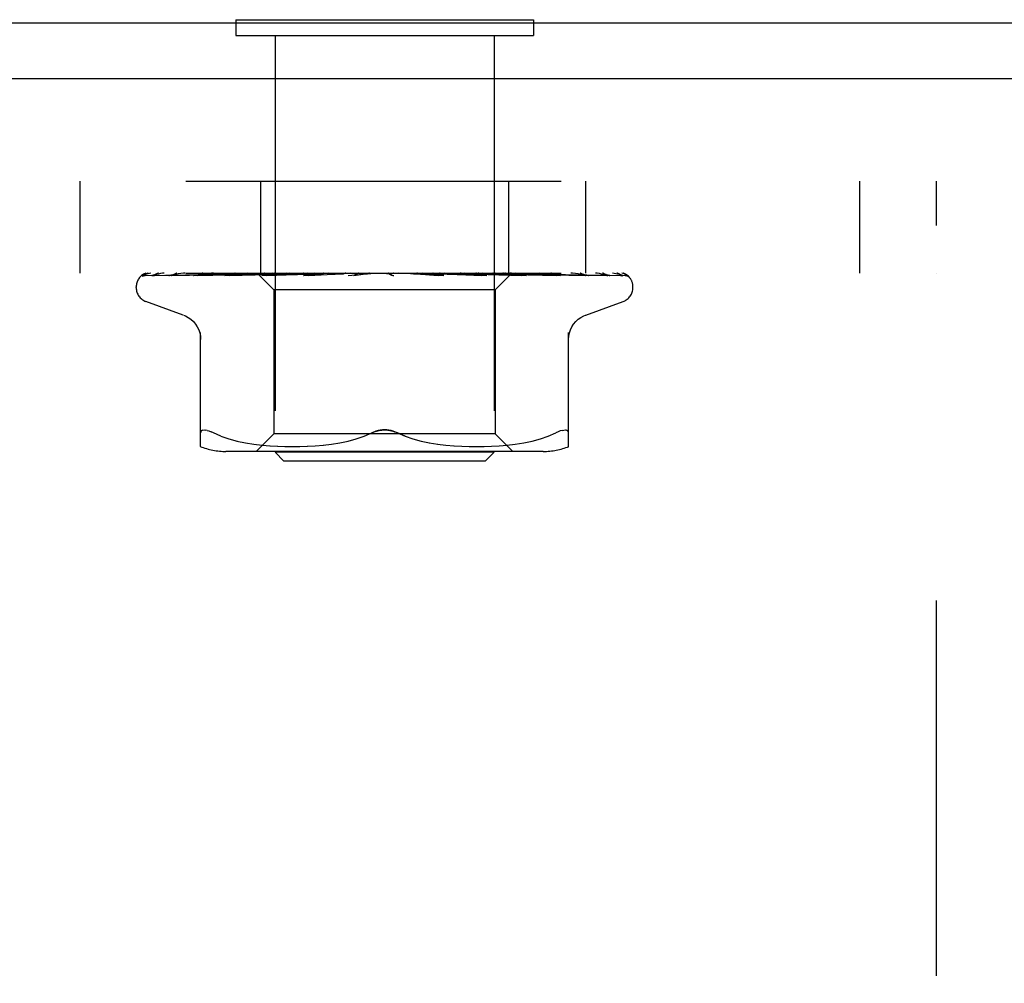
# Model space of a CAD drawing. Header units: inches. Extents: x 0 to 77.3, y 0 to 50.
# Tile 12 of 48: x 9 to 10.1, y 31 to 32.1. Entities that reach past the tile are written whole.
import ezdxf

# ---------------------------------------------------------------- set-up
doc = ezdxf.new("R2010")
doc.units = ezdxf.units.IN
doc.header["$LTSCALE"] = 4.25
doc.header["$MEASUREMENT"] = 0
doc.linetypes.add('HIDDEN', pattern=[0.2, 0.1, -0.1])
doc.layers.get('0').update_dxf_attribs({"linetype": 'CONTINUOUS'})
doc.layers.add('DEFAULT_2', color=8, linetype='HIDDEN')

msp = doc.modelspace()

# ---------------------------------------------------------------- linework, layer by layer
at = {"color": 3, "linetype": 'Continuous'}
for p, q in [((12.739062, 32.134092), (3.261062, 32.134092)), ((12.739062, 32.071092), (3.287062, 32.071092))]:
    msp.add_line(p, q, dxfattribs=at)
at = {"color": 7, "linetype": 'Continuous'}
for p, q in [((9.225562, 32.138092), (9.225562, 32.134092)), ((9.225562, 32.138092), (9.562562, 32.138092)), ((9.562562, 32.138092), (9.562562, 32.134092))]:
    msp.add_line(p, q, dxfattribs=at)
at = {"layer": 'DEFAULT_2', "color": 8, "linetype": 'HIDDEN'}
for p, q in [((9.225562, 32.134092), (9.225562, 32.120092)), ((9.562562, 32.134092), (9.562562, 32.120092)), ((9.225562, 32.120092), (9.562562, 32.120092)), ((9.270062, 32.120092), (9.270062, 31.648092)), ((9.518062, 32.120092), (9.518062, 31.648092)), ((5.769062, 31.955092), (10.019062, 31.955092)), ((9.048962, 31.955092), (9.048962, 31.851092)), ((9.253562, 31.955092), (9.253562, 31.851092)), ((9.534562, 31.955092), (9.534562, 31.851092)), ((9.621762, 31.955092), (9.621762, 31.851092)), ((9.931762, 31.955092), (9.931762, 31.851092)), ((10.019062, 30.205092), (10.019062, 31.955092)), ((5.769062, 31.851092), (10.019062, 31.851092)), ((9.122431, 31.848449), (9.144994, 31.84878)), ((9.12303, 31.848449), (9.168972, 31.849124)), ((9.133432, 31.848449), (9.177497, 31.849124)), ((9.150373, 31.848449), (9.19201, 31.849124)), ((9.153261, 31.848449), (9.173098, 31.84878)), ((9.168589, 31.849124), (9.233296, 31.850051)), ((9.173098, 31.84878), (9.232648, 31.849759)), ((9.177497, 31.849124), (9.239232, 31.850051)), ((9.177817, 31.848444), (9.177912, 31.84845)), ((9.177907, 31.84845), (9.196031, 31.84878)), ((9.181804, 31.84845), (9.217462, 31.849124)), ((9.196031, 31.84878), (9.250276, 31.849759)), ((9.213267, 31.84845), (9.244416, 31.849124)), ((9.213402, 31.84846), (9.213272, 31.848451)), ((9.217462, 31.849124), (9.251559, 31.849759)), ((9.218033, 31.84845), (9.247465, 31.849125)), ((9.232648, 31.849759), (9.266691, 31.850306)), ((9.239053, 31.851092), (9.23276, 31.85048)), ((9.233178, 31.850051), (9.251222, 31.850306)), ((9.233296, 31.850051), (9.251274, 31.850306)), ((9.238881, 31.850051), (9.256493, 31.850306)), ((9.247465, 31.849125), (9.275635, 31.849759)), ((9.249811, 31.851092), (9.268812, 31.832091)), ((9.250276, 31.849759), (9.281165, 31.850306)), ((9.251274, 31.850305), (9.251199, 31.850329)), ((9.251223, 31.850305), (9.25125, 31.850329)), ((9.251559, 31.849759), (9.281502, 31.850306)), ((9.255184, 31.848451), (9.322221, 31.850307)), ((9.255439, 31.848467), (9.255188, 31.848451)), ((9.263423, 31.849235), (9.255445, 31.848468)), ((9.256493, 31.850305), (9.256311, 31.850329)), ((9.25634, 31.850305), (9.256462, 31.850329)), ((9.260653, 31.848451), (9.282793, 31.849126)), ((9.27243, 31.850082), (9.263423, 31.849235)), ((9.266691, 31.850305), (9.266402, 31.850329)), ((9.266442, 31.850305), (9.266648, 31.850329)), ((9.283522, 31.851092), (9.27243, 31.850082)), ((9.275245, 31.851092), (9.281107, 31.850329)), ((9.275635, 31.849759), (9.300395, 31.850307)), ((9.281502, 31.850306), (9.281107, 31.850329)), ((9.281166, 31.850306), (9.281439, 31.850329)), ((9.286558, 31.851092), (9.281439, 31.850329)), ((9.282793, 31.849126), (9.304017, 31.849761)), ((9.292872, 31.851092), (9.299895, 31.850329)), ((9.300396, 31.850306), (9.299895, 31.850329)), ((9.299982, 31.850307), (9.300301, 31.850329)), ((9.306704, 31.851092), (9.300301, 31.850329)), ((9.302434, 31.848471), (9.302169, 31.848454)), ((9.302174, 31.848454), (9.347108, 31.85031)), ((9.304017, 31.849761), (9.322699, 31.850308)), ((9.308166, 31.848456), (9.32221, 31.84913)), ((9.314157, 31.851092), (9.322086, 31.850329)), ((9.316249, 31.84971), (9.322015, 31.850221)), ((9.322015, 31.850221), (9.324964, 31.85048)), ((9.322327, 31.850312), (9.322086, 31.850329)), ((9.32221, 31.84913), (9.335719, 31.849765)), ((9.322221, 31.850307), (9.322551, 31.850329)), ((9.322699, 31.850308), (9.322327, 31.850312)), ((9.330007, 31.851092), (9.322551, 31.850329)), ((9.324964, 31.85048), (9.329166, 31.850848)), ((9.329166, 31.850848), (9.331974, 31.851092)), ((9.335719, 31.849765), (9.347646, 31.850311)), ((9.33833, 31.851092), (9.346878, 31.850329)), ((9.347108, 31.85031), (9.347386, 31.850329)), ((9.355625, 31.851092), (9.347386, 31.850329)), ((9.352695, 31.848473), (9.382632, 31.851092)), ((9.359165, 31.848498), (9.364563, 31.849166)), ((9.364517, 31.851092), (9.373376, 31.850329)), ((9.364563, 31.849166), (9.369851, 31.849798)), ((9.369851, 31.849798), (9.374592, 31.850344)), ((9.391772, 31.851092), (9.400621, 31.850329)), ((9.39759, 31.851092), (9.397967, 31.850898)), ((9.399391, 31.850309), (9.399271, 31.850418)), ((9.399363, 31.85033), (9.399401, 31.8503)), ((9.399476, 31.850233), (9.399391, 31.850309)), ((9.399524, 31.85019), (9.399476, 31.850233)), ((9.399638, 31.850091), (9.399577, 31.850143)), ((9.400342, 31.849553), (9.400357, 31.849543)), ((9.410053, 31.851092), (9.401158, 31.850329)), ((9.419109, 31.851092), (9.427629, 31.850329)), ((9.427247, 31.850318), (9.435614, 31.849772)), ((9.427826, 31.850314), (9.427629, 31.850329)), ((9.427826, 31.850315), (9.461047, 31.848459)), ((9.436895, 31.851092), (9.428152, 31.850329)), ((9.460848, 31.848473), (9.430988, 31.851092)), ((9.435614, 31.849772), (9.445061, 31.849138)), ((9.445061, 31.849138), (9.454845, 31.848464)), ((9.445542, 31.851092), (9.453425, 31.850329)), ((9.453233, 31.850308), (9.453914, 31.850329)), ((9.453233, 31.850309), (9.468607, 31.849762)), ((9.45374, 31.850308), (9.453425, 31.850329)), ((9.45374, 31.850308), (9.509981, 31.848452)), ((9.462189, 31.851092), (9.453914, 31.850329)), ((9.461057, 31.848458), (9.460857, 31.848472)), ((9.468607, 31.849762), (9.486053, 31.849127)), ((9.470113, 31.851092), (9.477074, 31.850329)), ((9.476957, 31.850306), (9.477512, 31.850329)), ((9.476957, 31.850307), (9.498777, 31.84976)), ((9.477404, 31.850306), (9.477074, 31.850329)), ((9.477404, 31.850307), (9.500472, 31.849759)), ((9.485022, 31.851092), (9.477512, 31.850329)), ((9.487639, 31.850485), (9.480771, 31.851092)), ((9.486053, 31.849127), (9.504229, 31.848453)), ((9.496711, 31.849667), (9.487639, 31.850485)), ((9.491937, 31.851092), (9.497724, 31.850329)), ((9.509702, 31.84847), (9.496711, 31.849667)), ((9.497647, 31.850306), (9.498094, 31.850329)), ((9.497647, 31.850306), (9.525123, 31.849759)), ((9.498023, 31.850306), (9.497724, 31.850329)), ((9.498023, 31.850306), (9.526556, 31.849759)), ((9.504566, 31.851092), (9.498095, 31.850329)), ((9.498777, 31.84976), (9.523586, 31.849125)), ((9.509989, 31.848452), (9.509707, 31.84847)), ((9.510222, 31.851092), (9.512485, 31.850709)), ((9.512485, 31.850709), (9.514626, 31.850329)), ((9.514575, 31.850306), (9.514917, 31.850329)), ((9.514575, 31.850306), (9.56461, 31.84945)), ((9.514869, 31.850306), (9.514626, 31.850329)), ((9.514869, 31.850306), (9.547835, 31.849759)), ((9.517569, 31.850709), (9.514917, 31.850329)), ((9.520117, 31.851092), (9.517569, 31.850709)), ((9.537553, 31.850332), (9.519312, 31.832091)), ((9.523586, 31.849125), (9.54949, 31.848451)), ((9.525123, 31.849759), (9.556398, 31.849124)), ((9.527136, 31.850305), (9.527371, 31.850329)), ((9.527136, 31.850306), (9.563546, 31.849758)), ((9.527338, 31.850305), (9.527172, 31.850329)), ((9.533975, 31.850483), (9.527438, 31.851092)), ((9.542462, 31.849664), (9.533975, 31.850483)), ((9.534879, 31.850305), (9.535008, 31.850329)), ((9.53488, 31.850306), (9.552815, 31.850051)), ((9.534982, 31.850305), (9.534906, 31.850329)), ((9.538275, 31.851092), (9.537526, 31.850305)), ((9.537526, 31.850305), (9.537532, 31.850311)), ((9.537527, 31.850306), (9.576222, 31.849758)), ((9.537532, 31.850311), (9.53755, 31.850329)), ((9.543802, 31.850051), (9.562775, 31.849759)), ((9.554625, 31.848451), (9.554422, 31.848464)), ((9.556398, 31.849124), (9.589091, 31.84845)), ((9.563546, 31.849758), (9.583745, 31.84945)), ((9.56461, 31.84945), (9.621624, 31.848449)), ((9.576222, 31.849758), (9.644017, 31.84878)), ((9.583745, 31.84945), (9.648261, 31.848449)), ((9.593396, 31.848454), (9.586756, 31.849224)), ((9.593438, 31.84845), (9.593405, 31.848453)), ((9.593825, 31.84945), (9.615895, 31.849124)), ((9.615895, 31.849124), (9.661104, 31.848449)), ((9.621625, 31.84845), (9.621855, 31.848432)), ((9.625026, 31.84845), (9.625138, 31.848446)), ((9.625138, 31.848446), (9.625283, 31.848431)), ((9.670798, 31.846774), (9.670742, 31.846828)), ((9.112812, 31.834596), (9.112812, 31.835426)), ((9.675312, 31.834596), (9.675312, 31.835426)), ((9.268812, 31.832091), (9.268812, 31.669068)), ((9.519312, 31.832091), (9.268812, 31.832091)), ((9.519312, 31.832091), (9.519312, 31.669068)), ((9.16607, 31.803541), (9.123778, 31.818934)), ((9.622054, 31.803541), (9.664346, 31.818934)), ((9.185729, 31.654584), (9.185729, 31.783807)), ((9.602396, 31.654584), (9.602396, 31.783807)), ((9.193009, 31.672914), (9.19119, 31.67331)), ((9.200312, 31.670003), (9.197554, 31.671266)), ((9.208774, 31.666398), (9.200312, 31.670003)), ((9.208744, 31.666408), (9.217634, 31.663332)), ((9.268812, 31.669068), (9.248812, 31.649068)), ((9.519312, 31.669068), (9.268812, 31.669068)), ((9.361981, 31.663279), (9.370898, 31.666364)), ((9.370877, 31.666356), (9.379479, 31.670003)), ((9.417247, 31.666356), (9.408645, 31.670003)), ((9.519312, 31.669068), (9.539312, 31.649068)), ((9.57049, 31.663332), (9.57938, 31.666408)), ((9.57935, 31.666398), (9.587812, 31.670003)), ((9.217586, 31.663347), (9.226992, 31.660823)), ((9.226939, 31.660836), (9.236547, 31.658821)), ((9.236496, 31.65883), (9.246084, 31.65731)), ((9.246034, 31.657317), (9.255453, 31.656206)), ((9.255397, 31.656211), (9.26438, 31.655441)), ((9.264298, 31.655447), (9.27303, 31.654958)), ((9.272915, 31.654963), (9.281412, 31.654672)), ((9.281267, 31.654675), (9.289723, 31.654589)), ((9.289553, 31.654589), (9.298149, 31.654669)), ((9.29796, 31.654665), (9.306736, 31.654957)), ((9.306537, 31.654948), (9.315623, 31.65546)), ((9.315427, 31.655446), (9.32472, 31.656244)), ((9.32454, 31.656226), (9.334034, 31.657352)), ((9.33388, 31.657331), (9.343425, 31.658854)), ((9.343304, 31.658832), (9.352805, 31.660818)), ((9.352722, 31.660798), (9.362029, 31.663293)), ((9.426096, 31.663293), (9.435403, 31.660798)), ((9.435319, 31.660818), (9.44482, 31.658832)), ((9.4447, 31.658854), (9.454245, 31.657331)), ((9.454091, 31.657352), (9.463585, 31.656226)), ((9.463404, 31.656244), (9.472697, 31.655446)), ((9.472502, 31.65546), (9.481587, 31.654948)), ((9.481388, 31.654957), (9.490165, 31.654665)), ((9.489975, 31.654669), (9.498572, 31.654589)), ((9.498401, 31.654589), (9.506857, 31.654675)), ((9.506713, 31.654672), (9.515209, 31.654963)), ((9.515094, 31.654958), (9.523827, 31.655447)), ((9.523744, 31.655441), (9.532727, 31.656211)), ((9.532671, 31.656206), (9.542091, 31.657317)), ((9.542041, 31.65731), (9.551628, 31.65883)), ((9.551577, 31.658821), (9.561185, 31.660836)), ((9.561133, 31.660823), (9.570538, 31.663347)), ((9.573655, 31.649068), (9.21447, 31.649068)), ((9.280062, 31.638092), (9.270062, 31.648092)), ((9.518062, 31.648092), (9.270062, 31.648092)), ((9.508062, 31.638092), (9.518062, 31.648092)), ((9.508062, 31.638092), (9.280062, 31.638092))]:
    msp.add_line(p, q, dxfattribs=at)
for points in [[(9.119704, 31.847759), (9.120036, 31.847922), (9.120558, 31.848128), (9.121152, 31.848296), (9.121794, 31.848407), (9.122435, 31.84845)], [(9.129506, 31.851092), (9.127883, 31.850712), (9.12625, 31.850276), (9.124713, 31.849812), (9.12326, 31.849318), (9.121885, 31.848785), (9.120586, 31.848206), (9.11971, 31.847762)], [(9.120201, 31.847692), (9.120165, 31.847667), (9.120108, 31.847626), (9.120152, 31.847654), (9.120304, 31.847745), (9.120577, 31.847887), (9.120958, 31.848051), (9.121438, 31.848214), (9.121992, 31.848346), (9.122593, 31.848428), (9.123032, 31.84845)], [(9.126289, 31.851092), (9.126067, 31.851013), (9.125394, 31.850751), (9.124749, 31.850471), (9.124136, 31.850178), (9.123554, 31.849876), (9.123007, 31.849571), (9.122494, 31.849267), (9.122017, 31.848967), (9.121581, 31.848679), (9.121184, 31.848406), (9.120837, 31.848158), (9.120201, 31.847692)], [(9.123849, 31.851092), (9.12288, 31.850722), (9.122008, 31.850326), (9.121872, 31.850257)], [(9.130535, 31.848306), (9.130743, 31.848353), (9.131225, 31.848425), (9.131662, 31.84845)], [(9.144421, 31.851092), (9.142694, 31.850812), (9.140407, 31.850413), (9.138185, 31.849996), (9.13603, 31.849563), (9.133941, 31.849113), (9.131926, 31.848646), (9.130539, 31.848306)], [(9.131656, 31.848449), (9.198168, 31.84945), (9.218996, 31.849758)], [(9.132245, 31.848322), (9.132174, 31.848285), (9.132032, 31.848214), (9.132004, 31.8482), (9.132101, 31.848237), (9.132336, 31.848308), (9.132698, 31.848385), (9.13317, 31.848439), (9.133432, 31.84845)], [(9.13274, 31.848593), (9.132413, 31.848412), (9.132245, 31.848322)], [(9.137997, 31.851092), (9.137743, 31.851003), (9.137065, 31.850747), (9.136411, 31.850475), (9.135785, 31.850194), (9.135188, 31.849906), (9.134621, 31.849619), (9.134088, 31.849337), (9.133591, 31.849066), (9.13274, 31.848593)], [(9.149916, 31.84841), (9.150124, 31.848437), (9.150379, 31.84845)], [(9.16824, 31.851092), (9.166298, 31.850846), (9.163364, 31.850455), (9.160451, 31.850047), (9.157568, 31.849626), (9.154715, 31.849189), (9.151897, 31.848738), (9.149923, 31.84841)], [(9.152888, 31.848443), (9.152811, 31.848415), (9.152752, 31.848396), (9.152821, 31.848411), (9.153026, 31.848438), (9.153259, 31.84845)], [(9.154185, 31.849027), (9.153699, 31.848795), (9.153297, 31.848611), (9.152994, 31.848484), (9.152888, 31.848443)], [(9.158886, 31.851092), (9.15837, 31.850908), (9.157559, 31.850591), (9.156786, 31.850261), (9.156054, 31.849928), (9.155371, 31.849603), (9.154185, 31.849027)], [(9.200161, 31.851092), (9.197998, 31.85086), (9.1945, 31.850472), (9.190978, 31.850068), (9.187444, 31.849649), (9.183898, 31.849217), (9.180346, 31.84877), (9.177827, 31.848445)], [(9.182031, 31.848512), (9.18188, 31.848473), (9.181753, 31.848449), (9.181778, 31.84845), (9.181801, 31.84845)], [(9.188201, 31.851092), (9.187553, 31.850853), (9.186676, 31.850499), (9.18585, 31.85014), (9.185085, 31.849793), (9.18437, 31.849465), (9.183705, 31.849165), (9.183104, 31.848905), (9.182575, 31.848695), (9.182159, 31.84855), (9.182031, 31.848512)], [(9.19201, 31.849124), (9.250199, 31.850051), (9.266442, 31.850306)], [(9.23276, 31.85048), (9.228748, 31.850077), (9.224681, 31.84966), (9.220561, 31.849229), (9.21341, 31.84846)], [(9.221417, 31.849592), (9.220732, 31.849289), (9.220087, 31.84902), (9.219489, 31.848795), (9.218966, 31.848626), (9.218537, 31.848519), (9.218223, 31.848466), (9.218031, 31.848451)], [(9.224876, 31.851092), (9.224421, 31.850917), (9.223631, 31.85059), (9.222867, 31.850252), (9.221417, 31.849592)], [(9.244416, 31.849124), (9.287869, 31.850052), (9.299982, 31.850307)], [(9.249884, 31.851092), (9.250163, 31.8509), (9.250475, 31.850709), (9.25082, 31.850519), (9.251199, 31.850329)], [(9.250185, 31.851092), (9.250499, 31.850819), (9.25076, 31.850603), (9.250968, 31.850444), (9.251121, 31.850344), (9.251214, 31.850306), (9.251223, 31.850305)], [(9.25082, 31.851092), (9.251027, 31.850819), (9.251176, 31.850603), (9.251269, 31.850444), (9.251304, 31.850344), (9.251281, 31.850306), (9.251274, 31.850305)], [(9.251623, 31.851092), (9.251479, 31.8509), (9.251369, 31.850709), (9.251293, 31.850519), (9.25125, 31.850329)], [(9.253355, 31.851092), (9.254048, 31.8509), (9.254771, 31.850709), (9.255526, 31.850519), (9.256311, 31.850329)], [(9.254751, 31.851092), (9.255161, 31.850819), (9.255523, 31.850603), (9.255839, 31.850444), (9.256104, 31.850344), (9.256311, 31.850306), (9.25634, 31.850305)], [(9.258511, 31.851092), (9.257949, 31.8509), (9.25742, 31.850709), (9.256925, 31.850519), (9.256462, 31.850329)], [(9.256631, 31.851092), (9.256724, 31.850819), (9.256757, 31.850603), (9.25673, 31.850444), (9.256647, 31.850344), (9.256493, 31.850305)], [(9.266012, 31.850393), (9.264531, 31.849684), (9.2638, 31.849352), (9.263082, 31.849053), (9.2624, 31.848806), (9.26177, 31.848622), (9.26122, 31.848509), (9.260772, 31.848458), (9.260644, 31.848452)], [(9.261912, 31.851092), (9.262993, 31.8509), (9.264101, 31.850709), (9.265238, 31.850519), (9.266402, 31.850329)], [(9.264352, 31.851092), (9.264842, 31.850819), (9.265293, 31.850603), (9.265706, 31.850444), (9.266074, 31.850344), (9.266387, 31.850306), (9.266442, 31.850305)], [(9.267571, 31.851092), (9.266762, 31.850742), (9.266012, 31.850393)], [(9.270298, 31.851092), (9.269338, 31.8509), (9.26841, 31.850709), (9.267513, 31.850519), (9.266648, 31.850329)], [(9.26741, 31.851092), (9.267384, 31.850819), (9.2673, 31.850603), (9.267156, 31.850444), (9.266956, 31.850344), (9.266691, 31.850305)], [(9.27864, 31.851092), (9.279194, 31.850819), (9.279717, 31.850603), (9.280212, 31.850444), (9.280669, 31.850344), (9.281077, 31.850306), (9.281166, 31.850306)], [(9.282766, 31.851092), (9.282624, 31.850819), (9.282425, 31.850603), (9.282167, 31.850444), (9.281859, 31.850344), (9.281502, 31.850306)], [(9.297101, 31.851092), (9.297702, 31.850818), (9.298278, 31.850601), (9.29883, 31.850443), (9.299354, 31.850345), (9.299843, 31.850307), (9.299982, 31.850307)], [(9.302145, 31.851092), (9.301891, 31.850819), (9.301585, 31.850603), (9.301224, 31.850444), (9.300817, 31.850344), (9.300396, 31.850306)], [(9.302462, 31.848473), (9.314951, 31.849594), (9.316249, 31.84971)], [(9.314707, 31.851092), (9.314531, 31.851007), (9.313925, 31.8507), (9.313332, 31.850383), (9.312734, 31.85006), (9.312121, 31.849736), (9.311483, 31.849419), (9.310812, 31.849121), (9.310124, 31.84886), (9.30942, 31.84865), (9.308747, 31.848515), (9.308148, 31.848456)], [(9.319066, 31.851092), (9.319684, 31.850819), (9.320292, 31.850603), (9.320895, 31.850444), (9.321479, 31.850344), (9.322029, 31.850306), (9.322221, 31.850307)], [(9.324846, 31.851092), (9.324518, 31.850838), (9.324151, 31.850632), (9.323742, 31.850474), (9.323299, 31.850367), (9.322828, 31.850313), (9.322699, 31.850308)], [(9.343741, 31.851092), (9.344359, 31.850819), (9.344978, 31.850603), (9.345603, 31.850444), (9.346219, 31.850344), (9.346811, 31.850306), (9.347108, 31.85031)], [(9.347646, 31.850311), (9.347468, 31.850306), (9.346878, 31.850329)], [(9.350049, 31.851092), (9.349602, 31.850819), (9.349118, 31.850603), (9.348592, 31.850444), (9.348037, 31.850344), (9.347646, 31.850311)], [(9.364489, 31.851092), (9.364331, 31.850997), (9.363948, 31.850751), (9.363581, 31.850504), (9.363208, 31.850249), (9.362815, 31.849984), (9.362394, 31.849716), (9.361928, 31.849443), (9.361403, 31.849174), (9.360821, 31.848924), (9.360178, 31.848708), (9.359511, 31.848552), (9.359079, 31.848489)], [(9.370235, 31.851092), (9.37083, 31.850819), (9.371437, 31.850603), (9.372061, 31.850444), (9.372688, 31.850344), (9.373301, 31.850306), (9.373908, 31.850329)], [(9.374592, 31.850344), (9.373989, 31.850306), (9.373376, 31.850329)], [(9.376842, 31.851092), (9.376321, 31.850819), (9.375773, 31.850603), (9.375192, 31.850444), (9.374592, 31.850344)], [(9.397967, 31.850898), (9.398141, 31.850819), (9.398714, 31.850603), (9.399315, 31.850444), (9.399929, 31.850344), (9.400541, 31.850306), (9.401158, 31.850329)], [(9.397967, 31.850898), (9.398378, 31.850697), (9.398825, 31.850465), (9.399251, 31.850229), (9.399657, 31.84999), (9.400047, 31.849747), (9.400342, 31.849553)], [(9.399271, 31.850418), (9.399215, 31.850469), (9.399131, 31.850544), (9.39902, 31.850638), (9.398873, 31.850757), (9.398703, 31.850885), (9.398524, 31.851012), (9.398402, 31.851092)], [(9.399401, 31.8503), (9.399617, 31.85011), (9.399801, 31.849955), (9.400041, 31.849767), (9.400342, 31.849553)], [(9.399864, 31.849904), (9.399781, 31.849971), (9.399705, 31.850034)], [(9.400357, 31.849542), (9.400281, 31.849594), (9.400161, 31.849678), (9.400052, 31.849758), (9.399954, 31.849833)], [(9.400357, 31.849543), (9.400686, 31.849336), (9.401094, 31.849114), (9.401561, 31.848904), (9.402082, 31.84872), (9.402653, 31.848575), (9.403249, 31.848482), (9.403841, 31.848449), (9.404427, 31.848473)], [(9.404258, 31.851092), (9.403682, 31.850819), (9.40309, 31.850603), (9.402474, 31.850444), (9.401851, 31.850344), (9.401236, 31.850306), (9.400621, 31.850329)], [(9.424818, 31.851092), (9.425304, 31.850819), (9.425822, 31.850603), (9.426379, 31.850444), (9.426958, 31.850344), (9.427247, 31.850317)], [(9.427247, 31.850317), (9.427547, 31.850306), (9.428152, 31.850329)], [(9.431305, 31.851092), (9.430696, 31.850819), (9.43008, 31.850603), (9.429453, 31.850444), (9.428829, 31.850344), (9.428223, 31.850306), (9.427826, 31.850314)], [(9.449501, 31.850665), (9.448993, 31.850953), (9.448734, 31.851092)], [(9.454885, 31.848462), (9.454738, 31.848473), (9.454102, 31.848561), (9.453436, 31.84872), (9.452772, 31.848941), (9.452147, 31.849199), (9.451558, 31.849484), (9.451011, 31.849778), (9.450495, 31.850076), (9.449501, 31.850665)], [(9.450934, 31.851092), (9.451338, 31.850819), (9.451783, 31.850603), (9.452274, 31.850444), (9.452799, 31.850344), (9.453233, 31.850308)], [(9.457006, 31.851092), (9.456385, 31.850819), (9.455769, 31.850603), (9.455152, 31.850444), (9.454549, 31.850344), (9.453975, 31.850306), (9.45374, 31.850308)], [(9.474995, 31.851092), (9.475302, 31.850819), (9.475658, 31.850603), (9.476066, 31.850444), (9.476516, 31.850344), (9.476957, 31.850306)], [(9.480432, 31.851092), (9.479821, 31.850819), (9.479227, 31.850603), (9.478643, 31.850444), (9.478084, 31.850344), (9.477563, 31.850306), (9.477404, 31.850306)], [(9.496131, 31.851092), (9.49633, 31.850819), (9.496584, 31.850603), (9.496894, 31.850444), (9.497254, 31.850344), (9.497647, 31.850306)], [(9.500096, 31.849791), (9.498745, 31.850471), (9.498076, 31.850798), (9.497434, 31.851092)], [(9.500737, 31.851092), (9.500159, 31.850819), (9.499607, 31.850603), (9.499077, 31.850444), (9.498582, 31.850344), (9.498132, 31.850306), (9.498023, 31.850306)], [(9.50424, 31.848453), (9.504131, 31.848459), (9.50358, 31.84852), (9.502933, 31.848657), (9.502227, 31.848873), (9.501511, 31.849144), (9.500795, 31.849457), (9.500096, 31.849791)], [(9.500472, 31.849759), (9.541053, 31.848781), (9.55463, 31.84845)], [(9.513577, 31.851092), (9.513662, 31.850819), (9.513804, 31.850603), (9.514006, 31.850444), (9.514261, 31.850344), (9.514575, 31.850306)], [(9.517186, 31.851092), (9.516661, 31.850819), (9.516173, 31.850603), (9.515716, 31.850444), (9.515302, 31.850344), (9.51494, 31.850306), (9.514869, 31.850306)], [(9.52431, 31.851092), (9.525074, 31.8509), (9.525806, 31.850709), (9.526505, 31.850519), (9.527172, 31.850329)], [(9.526556, 31.849759), (9.576687, 31.848781), (9.593442, 31.84845)], [(9.526704, 31.851092), (9.526671, 31.850819), (9.526696, 31.850603), (9.526782, 31.850444), (9.526925, 31.850344), (9.527136, 31.850305)], [(9.529185, 31.851092), (9.528733, 31.850819), (9.528325, 31.850603), (9.527958, 31.850444), (9.52764, 31.850344), (9.527379, 31.850306), (9.527338, 31.850305)], [(9.531112, 31.851092), (9.530221, 31.8509), (9.5293, 31.850709), (9.528351, 31.850519), (9.527371, 31.850329)], [(9.533689, 31.851092), (9.534044, 31.8509), (9.534365, 31.850709), (9.534652, 31.850519), (9.534906, 31.850329)], [(9.535037, 31.851092), (9.534887, 31.850819), (9.534795, 31.850603), (9.534762, 31.850444), (9.534786, 31.850344), (9.534879, 31.850305)], [(9.5363, 31.851092), (9.535937, 31.850819), (9.535624, 31.850603), (9.53536, 31.850444), (9.53515, 31.850344), (9.535, 31.850306), (9.534982, 31.850305)], [(9.537153, 31.851092), (9.536665, 31.8509), (9.536144, 31.850709), (9.535592, 31.850519), (9.535008, 31.850329)], [(9.538023, 31.851092), (9.537955, 31.8509), (9.537853, 31.850709), (9.537718, 31.850519), (9.53755, 31.850329)], [(9.554415, 31.848465), (9.551241, 31.848788), (9.542462, 31.849664)], [(9.545971, 31.849571), (9.544381, 31.850307), (9.54356, 31.850677), (9.542714, 31.851032), (9.54256, 31.851092)], [(9.549491, 31.848451), (9.549169, 31.848478), (9.548703, 31.848561), (9.548123, 31.848718), (9.547459, 31.848946), (9.546731, 31.849237), (9.545971, 31.849571)], [(9.547835, 31.849759), (9.605703, 31.84878), (9.625031, 31.848449)], [(9.552579, 31.850051), (9.639986, 31.84878), (9.662296, 31.848449)], [(9.562775, 31.849759), (9.625139, 31.84878), (9.645919, 31.848449)], [(9.586756, 31.849224), (9.582907, 31.849656), (9.579089, 31.850074), (9.575306, 31.850477), (9.569307, 31.851092)], [(9.584588, 31.850208), (9.583792, 31.850555), (9.582959, 31.850893), (9.582428, 31.851092)], [(9.589093, 31.84845), (9.589091, 31.848451), (9.589004, 31.848459), (9.588776, 31.8485), (9.588416, 31.848595), (9.587939, 31.848754), (9.587371, 31.848973), (9.586743, 31.849238), (9.586063, 31.849541), (9.584588, 31.850208)], [(9.625273, 31.848431), (9.623018, 31.848757), (9.619821, 31.849206), (9.616609, 31.84964), (9.613387, 31.85006), (9.610157, 31.850465), (9.606928, 31.850854), (9.604873, 31.851092)], [(9.621828, 31.848438), (9.62179, 31.848448), (9.621592, 31.848509), (9.621265, 31.84863), (9.620823, 31.848815), (9.620286, 31.849054), (9.619688, 31.849332), (9.619025, 31.849643), (9.618296, 31.849981), (9.617509, 31.850331), (9.616663, 31.850685), (9.615772, 31.851023), (9.615574, 31.851092)], [(9.64899, 31.848374), (9.647308, 31.848706), (9.644888, 31.849161), (9.642412, 31.849602), (9.639887, 31.850028), (9.637313, 31.850439), (9.634695, 31.850833), (9.632865, 31.851092)], [(9.644781, 31.849341), (9.644191, 31.849639), (9.643561, 31.849946), (9.642895, 31.850255), (9.642194, 31.850558), (9.641465, 31.850849), (9.640791, 31.851092)], [(9.644017, 31.84878), (9.66667, 31.848449), (9.667063, 31.848428), (9.667447, 31.848384), (9.667822, 31.848318), (9.668185, 31.84823), (9.668536, 31.848123), (9.668873, 31.847999), (9.669194, 31.84786), (9.669497, 31.847707), (9.669784, 31.847543), (9.670048, 31.847374), (9.670288, 31.847202), (9.670491, 31.847043), (9.670642, 31.846916), (9.670744, 31.846824), (9.67079, 31.846781), (9.670796, 31.846776)], [(9.646722, 31.848354), (9.646767, 31.848343), (9.646831, 31.848323), (9.64676, 31.848351), (9.646549, 31.848445), (9.646223, 31.848603), (9.64581, 31.848812), (9.644781, 31.849341)], [(9.645921, 31.84845), (9.646268, 31.84843), (9.646582, 31.848385), (9.646722, 31.848354)], [(9.648256, 31.84845), (9.648718, 31.848419), (9.64899, 31.848375)], [(9.664006, 31.848158), (9.662901, 31.848522), (9.661275, 31.849015), (9.659566, 31.849486), (9.657778, 31.849936), (9.655909, 31.850367), (9.653957, 31.850777), (9.652308, 31.851092)], [(9.66196, 31.848748), (9.661481, 31.849037), (9.660958, 31.849341), (9.660391, 31.849655), (9.659786, 31.849972), (9.659144, 31.850284), (9.658466, 31.850588), (9.657756, 31.850876), (9.657163, 31.851092)], [(9.661102, 31.84845), (9.661513, 31.848429), (9.662056, 31.848355), (9.66252, 31.848246), (9.662874, 31.848129), (9.663092, 31.848038), (9.663149, 31.848011)], [(9.663149, 31.848011), (9.663182, 31.847995), (9.663149, 31.848014), (9.662999, 31.848103), (9.662735, 31.848266), (9.66196, 31.848748)], [(9.662291, 31.84845), (9.66287, 31.848413), (9.663449, 31.848316), (9.663941, 31.848181), (9.663997, 31.848162)], [(9.670969, 31.846647), (9.670125, 31.847472), (9.668998, 31.848339), (9.667849, 31.849043), (9.666669, 31.849639), (9.665435, 31.850165), (9.664125, 31.850636), (9.662603, 31.851092)], [(9.670452, 31.847111), (9.67033, 31.847228), (9.670192, 31.847359), (9.67004, 31.847499), (9.669875, 31.847647), (9.669699, 31.847802), (9.669511, 31.847964), (9.66931, 31.84813), (9.669098, 31.848301), (9.668876, 31.848474), (9.668642, 31.848651), (9.668398, 31.848828), (9.668143, 31.849007), (9.667878, 31.849186), (9.667604, 31.849364), (9.66732, 31.849542), (9.667027, 31.849718), (9.666723, 31.849893), (9.66641, 31.850064), (9.666086, 31.850233), (9.665754, 31.850398), (9.665413, 31.850559), (9.665063, 31.850714), (9.664705, 31.850863), (9.664339, 31.851005), (9.664102, 31.851092)], [(9.670742, 31.846828), (9.67063, 31.846937), (9.670452, 31.847111)], [(9.166538, 31.803371), (9.168455, 31.802594), (9.171715, 31.800884), (9.174752, 31.798763), (9.177514, 31.79625), (9.179947, 31.793393), (9.181994, 31.79024), (9.183618, 31.786852), (9.184792, 31.783298), (9.185496, 31.779634), (9.185729, 31.775963)], [(9.602396, 31.775963), (9.602629, 31.779634), (9.603333, 31.783298), (9.604506, 31.786852), (9.60613, 31.79024), (9.608177, 31.793393), (9.61061, 31.79625), (9.613373, 31.798763), (9.616409, 31.800884), (9.619669, 31.802594), (9.621587, 31.803371)], [(9.188326, 31.67331), (9.187256, 31.672914), (9.186443, 31.672238), (9.185915, 31.671266), (9.185729, 31.670003)], [(9.188326, 31.67331), (9.189636, 31.673444), (9.19119, 31.67331)], [(9.193009, 31.672914), (9.195114, 31.672238), (9.197554, 31.671266)], [(9.379479, 31.670003), (9.380735, 31.670583), (9.38206, 31.671125), (9.383456, 31.671636), (9.384909, 31.6721), (9.386408, 31.672504), (9.387939, 31.672842), (9.389494, 31.673106), (9.391047, 31.673296), (9.392569, 31.673407), (9.394062, 31.673441)], [(9.394062, 31.673441), (9.391676, 31.673354), (9.389237, 31.67307), (9.38676, 31.672585), (9.384285, 31.671909), (9.381852, 31.671049), (9.379479, 31.670003)], [(9.394062, 31.673441), (9.395971, 31.673383), (9.397892, 31.673207), (9.399828, 31.672908), (9.401739, 31.672499), (9.403594, 31.671984), (9.405376, 31.671386), (9.407058, 31.670728), (9.408645, 31.670003)], [(9.408645, 31.670003), (9.40627, 31.67105), (9.403835, 31.671911), (9.401359, 31.672587), (9.398883, 31.67307), (9.396446, 31.673354), (9.394062, 31.673441)], [(9.408645, 31.670003), (9.417226, 31.666364), (9.426144, 31.663279)], [(9.595115, 31.672914), (9.59301, 31.672238), (9.590571, 31.671266), (9.587812, 31.670003)], [(9.595115, 31.672914), (9.596934, 31.67331), (9.598488, 31.673444), (9.599798, 31.67331)], [(9.602396, 31.670003), (9.602209, 31.671266), (9.601681, 31.672238), (9.600868, 31.672914), (9.599798, 31.67331)]]:
    msp.add_lwpolyline(points, dxfattribs=at)
for centre, radius, start, end in [((9.129479, 31.835426), 0.016667, 117.148769, 180), ((9.658646, 31.835426), 0.016667, 0, 42.235341), ((9.129479, 31.834596), 0.016667, 180, 250), ((9.658646, 31.834596), 0.016667, 290, 360), ((9.21447, 31.726646), 0.077578, 247.923935, 270), ((9.573655, 31.726646), 0.077578, 270, 292.076065)]:
    msp.add_arc(centre, radius, start, end, dxfattribs=at)

doc.saveas('drawing.dxf')
